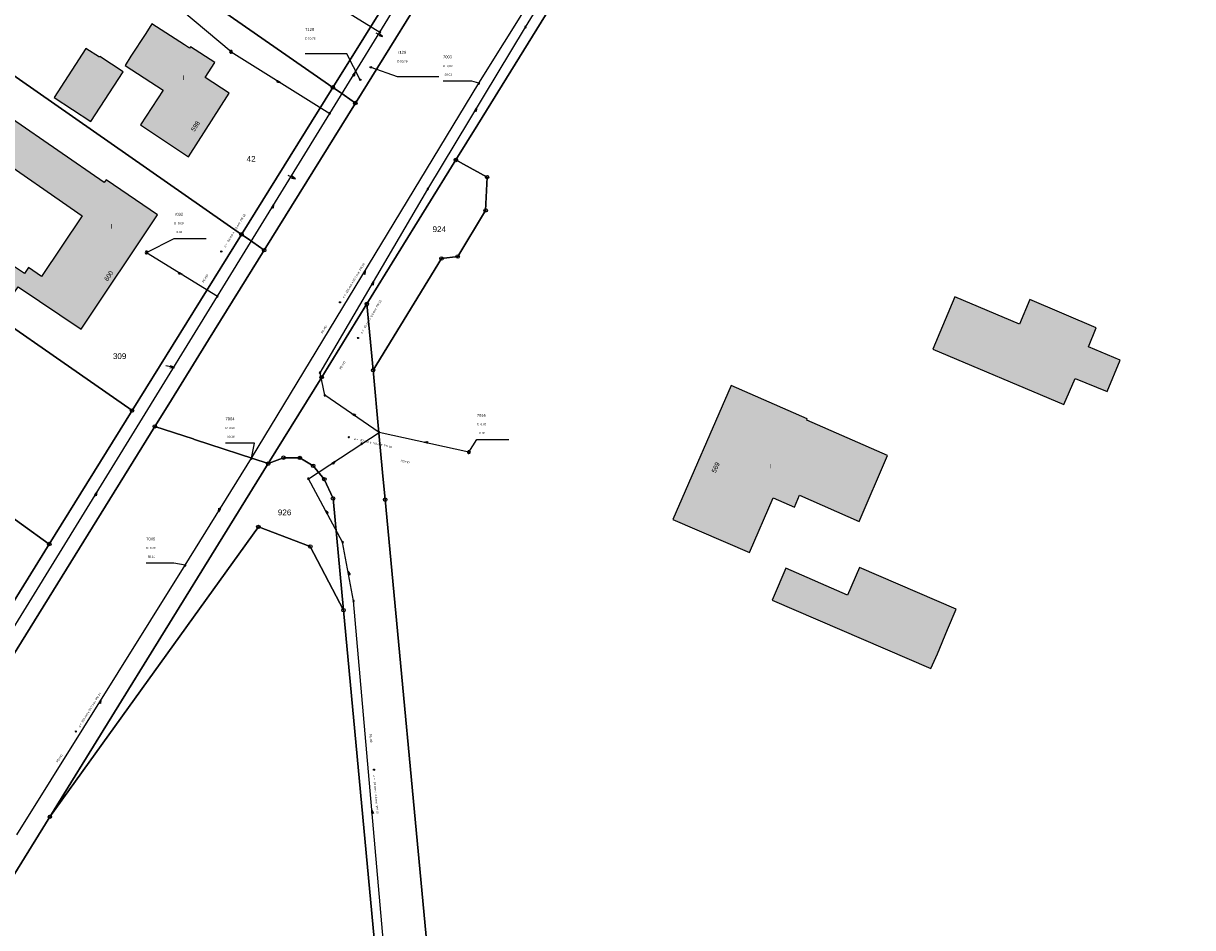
# Model space of a CAD drawing. Header units: metres. Extents: x 410063 to 2410512, y 5786105 to 5787650.
# Tile 25 of 30: x 2410147 to 2410316, y 5786916 to 5787047. Entities that reach past the tile are written whole.
import ezdxf

# ---------------------------------------------------------------- set-up
doc = ezdxf.new("R2010")
doc.units = ezdxf.units.M
for name, color, linetype in [('DRUCK-DECKELH', 40, 'Continuous'), ('DRUCK-FLUßRICH', 40, 'Continuous'), ('DRUCK-HALTUNGE', 40, 'Continuous'), ('DRUCK-ROHRD-M', 40, 'Continuous'), ('DRUCK-ROHRMAT', 40, 'Continuous'), ('DRUCK-SCHACHTN', 40, 'Continuous'), ('DRUCK-SCHAECHT', 40, 'Continuous'), ('DRUCK-SOHLENH', 40, 'Continuous'), ('K100-FLST_GRENZEN', 40, 'Continuous'), ('K105-FLST_NUMMERN', 40, 'Continuous'), ('K125-GEB_LINIEN', 40, 'Continuous'), ('K125-GEB_LINIEN-FLAECHE', 2, 'Continuous'), ('K130-GEB_TEXTE', 40, 'Continuous'), ('SCHACHT-DECKHO', 40, 'Continuous'), ('SCHAECHTE-OV', 40, 'Continuous'), ('SCHAECHTE-SCHN', 40, 'Continuous')]:
    doc.layers.add(name, color=color, linetype=linetype)
doc.styles.add('ARIAL', font='arial.ttf')

# ---------------------------------------------------------------- blocks, each defined once
blk = doc.blocks.new('233')
at = {"layer": 'K105-FLST_NUMMERN', "color": 7}
for points in [[(2, 0.5, 0), (0, 0, 0), (2, -0.5, 0)], [(0, 0, 0), (4, 0, 0)]]:
    blk.add_polyline3d(points, dxfattribs=at)
blk = doc.blocks.new('GRENZSTEIN')
at = {"color": 7, "linetype": 'Continuous'}
blk.add_circle((0.000001, 0.000001), 0.749999, dxfattribs=at)
blk = doc.blocks.new('140')
at = {"layer": 'DRUCK-FLUßRICH', "color": 12}
for points in [[(0, 0, 0), (6.9, 1, 0), (7, 0, 0), (0, 0, 0)], [(0.141, 0, 0), (0.165, 0.024, 0)], [(0.331, 0.048, 0), (0.283, 0, 0)], [(0.424, 0, 0), (0.496, 0.072, 0)], [(0.662, 0.096, 0), (0.566, 0, 0)], [(0.707, 0, 0), (0.827, 0.12, 0)], [(0.992, 0.144, 0), (0.849, 0, 0)], [(0.99, 0, 0), (1.158, 0.168, 0)], [(1.323, 0.192, 0), (1.131, 0, 0)], [(1.273, 0, 0), (1.489, 0.216, 0)], [(1.654, 0.24, 0), (1.414, 0, 0)], [(1.556, 0, 0), (1.819, 0.264, 0)], [(1.985, 0.288, 0), (1.697, 0, 0)], [(1.838, 0, 0), (2.15, 0.312, 0)], [(2.315, 0.336, 0), (1.98, 0, 0)], [(2.121, 0, 0), (2.481, 0.36, 0)], [(2.646, 0.384, 0), (2.263, 0, 0)], [(2.404, 0, 0), (2.812, 0.407, 0)], [(2.977, 0.431, 0), (2.546, 0, 0)], [(2.687, 0, 0), (3.142, 0.455, 0)], [(3.308, 0.479, 0), (2.828, 0, 0)], [(2.97, 0, 0), (3.473, 0.503, 0)], [(3.639, 0.527, 0), (3.111, 0, 0)], [(3.253, 0, 0), (3.804, 0.551, 0)], [(3.969, 0.575, 0), (3.394, 0, 0)], [(3.536, 0, 0), (4.135, 0.599, 0)], [(4.3, 0.623, 0), (3.677, 0, 0)], [(3.818, 0, 0), (4.466, 0.647, 0)], [(4.631, 0.671, 0), (3.96, 0, 0)], [(4.101, 0, 0), (4.796, 0.695, 0)], [(4.962, 0.719, 0), (4.243, 0, 0)], [(4.384, 0, 0), (5.127, 0.743, 0)], [(5.293, 0.767, 0), (4.525, 0, 0)], [(4.667, 0, 0), (5.458, 0.791, 0)], [(5.623, 0.815, 0), (4.808, 0, 0)], [(4.95, 0, 0), (5.789, 0.839, 0)], [(5.954, 0.863, 0), (5.091, 0, 0)], [(5.233, 0, 0), (6.119, 0.887, 0)], [(6.285, 0.911, 0), (5.374, 0, 0)], [(5.515, 0, 0), (6.45, 0.935, 0)], [(6.616, 0.959, 0), (5.657, 0, 0)], [(5.798, 0, 0), (6.781, 0.983, 0)], [(6.904, 0.964, 0), (5.94, 0, 0)], [(6.081, 0, 0), (6.916, 0.835, 0)], [(6.929, 0.707, 0), (6.223, 0, 0)], [(6.364, 0, 0), (6.942, 0.578, 0)], [(6.955, 0.45, 0), (6.505, 0, 0)], [(6.647, 0, 0), (6.968, 0.321, 0)], [(6.981, 0.193, 0), (6.788, 0, 0)], [(6.93, 0, 0), (6.994, 0.064, 0)]]:
    blk.add_polyline3d(points, dxfattribs=at)
blk = doc.blocks.new('147')
at = {"color": 12, "linetype": 'Continuous'}
blk.add_circle((0, 0), 1.25, dxfattribs=at)
at = {"layer": 'DRUCK-ROHRD-M', "color": 12}
blk.add_polyline3d([(-1.25, -1.25, 0), (1.25, 1.25, 0)], dxfattribs=at)
blk = doc.blocks.new('1008')
at = {"color": 7, "linetype": 'Continuous'}
for start, end in [(360, 180), (180, 360)]:
    blk.add_arc((0, 0), 1.25, start, end, dxfattribs=at)
blk = doc.blocks.new('1002')
at = {"color": 7, "linetype": 'Continuous'}
for start, end in [(359.999977, 180.000023), (29.999995, 90.000023), (180.000023, 359.999977), (210.000012, 269.999977)]:
    blk.add_arc((0, 0), 2.5, start, end, dxfattribs=at)
at = {"layer": 'DRUCK-SCHAECHT', "color": 7}
for points in [[(0, 2.5, 0), (0, -2.5, 0)], [(2.165, 1.25, 0), (0, 1.25, 0), (0, 2.5, 0)], [(-2.165, -1.25, 0), (0, -1.25, 0), (0, -2.5, 0)]]:
    blk.add_polyline3d(points, dxfattribs=at)
blk = doc.blocks.new('122')
at = {"color": 7, "linetype": 'Continuous'}
blk.add_circle((0, 0), 1.25, dxfattribs=at)

msp = doc.modelspace()

# ---------------------------------------------------------------- hatches: boundary and pattern name
at = {"layer": 'K125-GEB_LINIEN-FLAECHE', "true_color": 0xc7c8ca}
for points in [[(2410161.922, 5787040.678), (2410167.43, 5787037.114), (2410164.163, 5787032.067), (2410171.131, 5787027.464), (2410177.013, 5787036.669), (2410173.531, 5787038.929), (2410174.94, 5787041.101), (2410171.414, 5787043.389), (2410171.27, 5787043.166), (2410170.507, 5787043.66), (2410165.817, 5787046.696), (2410164.926, 5787045.319), (2410162.787, 5787042.014)], [(2410151.681, 5787036.032), (2410157.001, 5787032.559), (2410161.664, 5787039.758), (2410158.282, 5787041.948), (2410158.219, 5787041.851), (2410156.242, 5787043.139)], [(2410141.505, 5787009.274), (2410145.223, 5787006.791), (2410146.445, 5787008.62), (2410155.601, 5787002.505), (2410166.646, 5787019.046), (2410159.217, 5787024.125), (2410158.931, 5787023.706), (2410145.499, 5787033.017), (2410142.208, 5787028.269), (2410155.727, 5787018.897), (2410149.861, 5787010.134), (2410147.952, 5787011.412), (2410147.366, 5787010.536), (2410143.903, 5787012.856)], [(2410278.783, 5786999.597), (2410297.744, 5786991.584), (2410299.404, 5786995.354), (2410304.022, 5786993.471), (2410305.924, 5786998.005), (2410301.306, 5786999.942), (2410302.453, 5787002.691), (2410292.841, 5787006.811), (2410291.354, 5787003.207), (2410281.991, 5787007.164)], [(2410249.603, 5786994.337), (2410241.209, 5786974.924), (2410252.264, 5786970.176), (2410255.714, 5786978.094), (2410258.784, 5786976.731), (2410259.51, 5786978.453), (2410268.132, 5786974.671), (2410272.261, 5786984.209), (2410260.556, 5786989.327), (2410260.637, 5786989.51)], [(2410255.547, 5786963.28), (2410278.514, 5786953.362), (2410279.463, 5786955.512), (2410280.945, 5786959.036), (2410282.185, 5786961.985), (2410268.172, 5786967.988), (2410266.468, 5786964.008), (2410257.557, 5786967.902), (2410255.684, 5786963.594)]]:
    msp.add_hatch(color=9, dxfattribs=at).paths.add_polyline_path(points)

# ---------------------------------------------------------------- linework, layer by layer
at = {"layer": 'DRUCK-HALTUNGE', "color": 12}
for points in [[(2410213.13, 5787038.09, 0), (2410239.58, 5787080.46, 0)], [(2410219.87, 5787046.24, 0), (2410240.85, 5787080.31, 0)], [(2410198.81, 5787045.51, 0), (2410218.08, 5787076.94, 0)], [(2410188.87, 5787051.65, 0), (2410198.81, 5787045.51, 0)], [(2410191.54, 5787033.74, 0), (2410198.81, 5787045.51, 0)], [(2410205.73, 5787022.77, 0), (2410219.87, 5787046.24, 0)], [(2410177.27, 5787042.65, 0), (2410191.54, 5787033.74, 0)], [(2410180.23, 5786983.8, 0), (2410213.13, 5787038.09, 0)], [(2410175.3, 5787007.27, 0), (2410191.54, 5787033.74, 0)], [(2410190.14, 5786996.19, 0), (2410205.73, 5787022.77, 0)], [(2410165.05, 5787013.6, 0), (2410175.3, 5787007.27, 0)], [(2410140.37, 5786950.51, 0), (2410175.3, 5787007.27, 0)], [(2410190.83, 5786992.93, 0), (2410190.14, 5786996.19, 0)], [(2410198.69, 5786987.55, 0), (2410190.83, 5786992.93, 0)], [(2410196.17, 5786985.91, 0), (2410198.69, 5786987.55, 0)], [(2410211.69, 5786984.69, 0), (2410198.69, 5786987.55, 0)], [(2410188.45, 5786980.84, 0), (2410196.17, 5786985.91, 0)], [(2410170.63, 5786968.32, 0), (2410180.23, 5786983.8, 0)], [(2410193.41, 5786971.66, 0), (2410188.45, 5786980.84, 0)], [(2410194.99, 5786963.16, 0), (2410193.41, 5786971.66, 0)], [(2410146.25, 5786929.27, 0), (2410170.63, 5786968.32, 0)], [(2410200.29, 5786902.66, 0), (2410194.99, 5786963.16, 0)]]:
    msp.add_polyline3d(points, dxfattribs=at)
at = {"layer": 'DRUCK-SCHACHTN', "color": 7}
for points in [[(2410177.27, 5787042.65, 0), (2410170.132, 5787048.605, 0), (2410165.497, 5787048.605, 0)], [(2410213.13, 5787038.09, 0), (2410212.121, 5787038.41, 0), (2410207.936, 5787038.41, 0)], [(2410165.05, 5787013.6, 0), (2410169.034, 5787015.62, 0), (2410173.669, 5787015.62, 0)], [(2410180.23, 5786983.8, 0), (2410180.656, 5786986.002, 0), (2410176.471, 5786986.002, 0)], [(2410211.69, 5786984.69, 0), (2410212.834, 5786986.512, 0), (2410217.469, 5786986.512, 0)], [(2410170.63, 5786968.32, 0), (2410169.002, 5786968.612, 0), (2410164.997, 5786968.612, 0)]]:
    msp.add_polyline3d(points, dxfattribs=at)
at = {"layer": 'K100-FLST_GRENZEN', "color": 18, "true_color": 0x000000}
for points in [[(2410154.223022, 5787063.800995, 0), (2410192.002991, 5787037.498993, 0), (2410205.197021, 5787058.733002, 0), (2410167.41803, 5787085.062012, 0), (2410160.807983, 5787074.411011, 0), (2410154.223022, 5787063.800995, 0)], [(2410141.020996, 5787042.529999, 0), (2410178.781006, 5787016.217987, 0), (2410192.002991, 5787037.498993, 0), (2410154.223022, 5787063.800995, 0), (2410146.89801, 5787052, 0), (2410141.020996, 5787042.529999, 0)], [(2410195.255005, 5787035.234009, 0), (2410208.424011, 5787056.484009, 0), (2410205.987, 5787058.182007, 0), (2410205.197021, 5787058.733002, 0), (2410192.002991, 5787037.498993, 0), (2410192.802979, 5787036.941986, 0), (2410195.255005, 5787035.234009, 0)], [(2410133.561005, 5787011.181, 0), (2410162.940002, 5786990.721985, 0), (2410178.781006, 5787016.217987, 0), (2410141.020996, 5787042.529999, 0), (2410137.631012, 5787044.891998, 0), (2410121.800995, 5787019.371002, 0), (2410133.561005, 5787011.181, 0)], [(2410182.05603, 5787013.937988, 0), (2410195.255005, 5787035.234009, 0), (2410192.802979, 5787036.941986, 0), (2410192.002991, 5787037.498993, 0), (2410178.781006, 5787016.217987, 0), (2410179.588989, 5787015.654999, 0), (2410182.05603, 5787013.937988, 0)], [(2410197.815002, 5786996.54599, 0), (2410207.710999, 5787012.72699, 0), (2410210.059998, 5787013.010986, 0), (2410214.098999, 5787019.696014, 0), (2410214.307983, 5787024.51001, 0), (2410210.893005, 5787026.38501, 0), (2410209.794983, 5787026.987, 0), (2410196.91803, 5787006.145996, 0), (2410197.815002, 5786996.54599, 0)], [(2410121.897003, 5786922.683014, 0), (2410124.467987, 5786921.005005, 0), (2410166.242981, 5786988.421997, 0), (2410168.244995, 5786991.653015, 0), (2410174.007996, 5787000.950989, 0), (2410182.05603, 5787013.937988, 0), (2410179.588989, 5787015.654999, 0), (2410178.781006, 5787016.217987, 0), (2410162.940002, 5786990.721985, 0), (2410150.971985, 5786971.395996, 0), (2410132.570007, 5786941.682007, 0), (2410121.118011, 5786923.19101, 0), (2410121.897003, 5786922.683014, 0)], [(2410118.898987, 5786994.511993, 0), (2410150.971985, 5786971.395996, 0), (2410162.940002, 5786990.721985, 0), (2410133.561005, 5787011.181, 0), (2410118.898987, 5786994.511993, 0)], [(2410104.63501, 5786961.877991, 0), (2410132.570007, 5786941.682007, 0), (2410150.971985, 5786971.395996, 0), (2410118.898987, 5786994.511993, 0), (2410116.386993, 5786991.389008, 0), (2410097.053009, 5786967.359009, 0), (2410104.63501, 5786961.877991, 0)], [(2410181.216003, 5786973.867004, 0), (2410188.734009, 5786971.028015, 0), (2410193.528992, 5786961.821991, 0), (2410192.018982, 5786977.985992, 0), (2410190.755005, 5786980.768005, 0), (2410189.138977, 5786982.713989, 0), (2410187.208984, 5786983.859009, 0), (2410184.848022, 5786983.890991, 0), (2410182.63501, 5786983.027008, 0), (2410176.083984, 5786972.424011, 0), (2410151.05603, 5786931.912994, 0), (2410181.216003, 5786973.867004, 0)], [(2410085.403015, 5786699.357002, 0), (2410228.085022, 5786605.528, 0), (2410220.30603, 5786675.061996, 0), (2410193.528992, 5786961.821991, 0), (2410188.734009, 5786971.028015, 0), (2410181.216003, 5786973.867004, 0), (2410151.05603, 5786931.912994, 0), (2410029.923004, 5786735.841003, 0), (2410085.403015, 5786699.357002, 0)]]:
    msp.add_polyline3d(points, close=True, dxfattribs=at)
for points in [[(2410369.638977, 5787050.445007, 0), (2410307.958984, 5787073.376007, 0), (2410298.416992, 5787076.923004, 0), (2410290.135986, 5787053.522003, 0), (2410289.505981, 5787051.742004, 0), (2410241.375, 5787078.105011, 0), (2410230.929016, 5787061.196991, 0), (2410218.375, 5787040.875, 0), (2410212.97998, 5787032.143005, 0), (2410209.794983, 5787026.987, 0), (2410210.893005, 5787026.38501, 0), (2410214.307983, 5787024.51001, 0), (2410214.098999, 5787019.696014, 0), (2410210.059998, 5787013.010986, 0), (2410207.710999, 5787012.72699, 0), (2410197.815002, 5786996.54599, 0), (2410198.661011, 5786987.498993, 0), (2410199.198975, 5786981.747009, 0), (2410199.565979, 5786977.820007, 0), (2410199.565979, 5786977.820007, 0), (2410205.864014, 5786910.466003, 0)], [(2410208.424011, 5787056.484009, 0), (2410195.255005, 5787035.234009, 0), (2410182.05603, 5787013.937988, 0), (2410174.007996, 5787000.950989, 0), (2410168.244995, 5786991.653015, 0), (2410166.242981, 5786988.421997, 0), (2410171.788025, 5786986.596985, 0), (2410171.961975, 5786986.540009, 0), (2410182.63501, 5786983.027008, 0), (2410182.63501, 5786983.027008, 0), (2410190.377991, 5786995.559998, 0), (2410196.91803, 5787006.145996, 0), (2410209.794983, 5787026.987, 0), (2410212.97998, 5787032.143005, 0), (2410218.375, 5787040.875, 0), (2410230.929016, 5787061.196991, 0)], [(2410205.864014, 5786910.466003, 0), (2410199.565979, 5786977.820007, 0), (2410199.198975, 5786981.747009, 0), (2410198.661011, 5786987.498993, 0), (2410197.815002, 5786996.54599, 0), (2410196.91803, 5787006.145996, 0), (2410190.377991, 5786995.559998, 0), (2410182.63501, 5786983.027008, 0), (2410184.848022, 5786983.890991, 0), (2410184.848022, 5786983.890991, 0), (2410187.208984, 5786983.859009, 0), (2410189.138977, 5786982.713989, 0), (2410190.755005, 5786980.768005, 0), (2410192.018982, 5786977.985992, 0), (2410193.528992, 5786961.821991, 0), (2410220.30603, 5786675.061996, 0)], [(2410029.923004, 5786735.841003, 0), (2410151.05603, 5786931.912994, 0), (2410176.083984, 5786972.424011, 0), (2410182.63501, 5786983.027008, 0), (2410171.961975, 5786986.540009, 0), (2410171.788025, 5786986.596985, 0), (2410166.242981, 5786988.421997, 0), (2410124.467987, 5786921.005005, 0)]]:
    msp.add_polyline3d(points, dxfattribs=at)
at = {"layer": 'K125-GEB_LINIEN', "color": 32}
for points in [[(2410161.921997, 5787040.678009, 0), (2410167.429993, 5787037.114014, 0), (2410164.163025, 5787032.066986, 0), (2410171.130981, 5787027.463989, 0), (2410177.013, 5787036.669006, 0), (2410173.531006, 5787038.928986, 0), (2410174.940002, 5787041.101013, 0), (2410171.414001, 5787043.389008, 0), (2410171.27002, 5787043.165985, 0), (2410170.507019, 5787043.660004, 0), (2410165.817017, 5787046.696014, 0), (2410164.926025, 5787045.319, 0), (2410162.786987, 5787042.014008, 0), (2410161.921997, 5787040.678009, 0)], [(2410151.681, 5787036.032, 0), (2410157.001, 5787032.559, 0), (2410161.664, 5787039.758, 0), (2410158.282, 5787041.948, 0), (2410158.219, 5787041.851, 0), (2410156.242, 5787043.139, 0), (2410151.681, 5787036.032, 0)], [(2410141.505005, 5787009.273987, 0), (2410145.222992, 5787006.790985, 0), (2410146.445007, 5787008.619995, 0), (2410155.601013, 5787002.505005, 0), (2410166.645996, 5787019.04599, 0), (2410159.21698, 5787024.125, 0), (2410158.93103, 5787023.705994, 0), (2410145.498993, 5787033.016998, 0), (2410142.208008, 5787028.269012, 0), (2410155.72699, 5787018.897003, 0), (2410149.860992, 5787010.134003, 0), (2410147.951996, 5787011.411987, 0), (2410147.365997, 5787010.536011, 0), (2410143.903015, 5787012.855988, 0), (2410141.505005, 5787009.273987, 0)], [(2410278.783, 5786999.597, 0), (2410297.744, 5786991.584, 0), (2410299.404, 5786995.354, 0), (2410304.022, 5786993.471, 0), (2410305.924, 5786998.005, 0), (2410301.306, 5786999.942, 0), (2410302.453, 5787002.691, 0), (2410292.841, 5787006.811, 0), (2410291.354, 5787003.207, 0), (2410281.991, 5787007.164, 0), (2410278.783, 5786999.597, 0)], [(2410249.603027, 5786994.337006, 0), (2410241.208984, 5786974.924011, 0), (2410252.263977, 5786970.175995, 0), (2410255.713989, 5786978.093994, 0), (2410258.783997, 5786976.730988, 0), (2410259.51001, 5786978.453003, 0), (2410268.132019, 5786974.67099, 0), (2410272.260986, 5786984.209015, 0), (2410260.55603, 5786989.326996, 0), (2410260.637024, 5786989.51001, 0), (2410249.603027, 5786994.337006, 0)], [(2410255.547, 5786963.28, 0), (2410278.514, 5786953.362, 0), (2410279.463, 5786955.512, 0), (2410280.945, 5786959.036, 0), (2410282.185, 5786961.985, 0), (2410268.172, 5786967.988, 0), (2410266.468, 5786964.008, 0), (2410257.557, 5786967.902, 0), (2410255.684, 5786963.594, 0), (2410255.547, 5786963.28, 0)]]:
    msp.add_polyline3d(points, dxfattribs=at)
at = {"layer": 'SCHAECHTE-SCHN', "color": 3}
for points in [[(2410195.97, 5787038.6, 0), (2410194.027, 5787042.379, 0), (2410187.997, 5787042.379, 0)], [(2410197.49, 5787040.42, 0), (2410201.313, 5787039.072, 0), (2410207.343, 5787039.072, 0)]]:
    msp.add_polyline3d(points, dxfattribs=at)

# ---------------------------------------------------------------- block references
at = {"layer": 'DRUCK-FLUßRICH', "xscale": 0.067, "yscale": 0.233}
for p, rotation in [((2410184.405, 5787038.195), 144.02), ((2410195.175, 5787039.625), 234.298), ((2410212.8, 5787034.505), 234.932), ((2410183.42, 5787020.505), 234.47), ((2410170.175, 5787010.435), 144.302), ((2410196.68, 5787010.945), 234.784), ((2410197.9, 5787009.4), 235.61), ((2410194.76, 5786990.24), 321.609), ((2410205.19, 5786986.12), 343.593), ((2410192.31, 5786983.375), 209.294), ((2410157.835, 5786978.89), 234.392), ((2410175.43, 5786976.06), 54.19500000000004), ((2410190.93, 5786976.25), 294.3829999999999), ((2410194.2, 5786967.41), 276.53), ((2410158.44, 5786948.795), 234.022), ((2410197.64, 5786932.91), 271.007)]:
    msp.add_blockref('140', p, dxfattribs=dict(at, rotation=rotation))
at = {"layer": 'DRUCK-ROHRD-M', "xscale": 0.067, "yscale": 0.067}
for p, rotation in [((2410175.853, 5787013.738), 58.395), ((2410193.02, 5787006.377), 58.75), ((2410195.645, 5787001.221), 59.55200000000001), ((2410194.307, 5786986.856), 347.611), ((2410154.796, 5786944.256), 58.012), ((2410197.957, 5786938.719), 275.043)]:
    msp.add_blockref('147', p, dxfattribs=dict(at, rotation=rotation))
at = {"layer": 'DRUCK-SCHAECHT', "xscale": 0.083, "yscale": 0.083, "rotation": 0.5}
for name, p in [('1008', (2410198.81, 5787045.51)), ('1008', (2410219.87, 5787046.24)), ('1002', (2410177.27, 5787042.65)), ('1008', (2410213.13, 5787038.09)), ('1008', (2410191.54, 5787033.74)), ('1008', (2410205.73, 5787022.77)), ('1002', (2410165.05, 5787013.6)), ('1008', (2410175.3, 5787007.27)), ('1008', (2410190.14, 5786996.19)), ('1008', (2410190.83, 5786992.93)), ('1008', (2410196.17, 5786985.91)), ('1008', (2410198.69, 5786987.55)), ('1002', (2410211.69, 5786984.69)), ('1008', (2410180.23, 5786983.8)), ('1008', (2410188.45, 5786980.84)), ('1008', (2410193.41, 5786971.66)), ('1008', (2410170.63, 5786968.32)), ('1008', (2410194.99, 5786963.16))]:
    msp.add_blockref(name, p, dxfattribs=at)
at = {"layer": 'K100-FLST_GRENZEN', "xscale": 0.333, "yscale": 0.333}
for p in [(2410192.003, 5787037.499), (2410195.255, 5787035.234), (2410209.795, 5787026.987), (2410214.308, 5787024.51), (2410214.099, 5787019.696), (2410178.781, 5787016.218), (2410182.056, 5787013.938), (2410210.06, 5787013.011), (2410207.711, 5787012.727), (2410196.918, 5787006.146), (2410197.815, 5786996.546), (2410190.378, 5786995.56), (2410162.94, 5786990.722), (2410166.243, 5786988.422), (2410182.635, 5786983.027), (2410184.848, 5786983.891), (2410187.209, 5786983.859), (2410189.139, 5786982.714), (2410190.755, 5786980.768), (2410192.019, 5786977.986), (2410199.566, 5786977.82), (2410181.216, 5786973.867), (2410150.972, 5786971.396), (2410188.734, 5786971.028), (2410193.529, 5786961.822), (2410151.056, 5786931.913)]:
    msp.add_blockref('GRENZSTEIN', p, dxfattribs=at)
at = {"layer": 'K105-FLST_NUMMERN'}
for p, xscale, yscale, rotation in [((2410199.18, 5787044.849), 0.262071, 0.262071, 150.481003), ((2410186.586, 5787024.273), 0.283716, 0.283716, 156.113998), ((2410169.081, 5786996.941), 0.315684, 0.315684, 169.475006)]:
    msp.add_blockref('233', p, dxfattribs=dict(at, xscale=xscale, yscale=yscale, rotation=rotation))
at = {"layer": 'SCHAECHTE-OV', "xscale": 0.083, "yscale": 0.083, "rotation": 0.5}
for p in [(2410197.49, 5787040.42), (2410195.97, 5787038.6)]:
    msp.add_blockref('122', p, dxfattribs=at)

# ---------------------------------------------------------------- texts
at = {"layer": 'DRUCK-DECKELH', "color": 7, "linetype": 'Continuous', "style": 'ARIAL'}
for p in [(2410207.936, 5787040.46), (2410169.034, 5787017.67), (2410176.471, 5786988.052), (2410212.834, 5786988.562), (2410164.997, 5786970.662)]:
    msp.add_text('D  0,00', height=0.3, dxfattribs=at).set_placement(p)
at = {"layer": 'DRUCK-ROHRMAT', "color": 12, "linetype": 'Continuous', "style": 'ARIAL'}
for s, rotation, p in [('a =   63 mm x  5.8 mm  PN 10', 58.395, (2410176.449, 5787014.31)), ('a =  315 mm x 28.7 mm  PN 10', 58.75, (2410193.614, 5787006.953)), ('PE-HD', 58.395, (2410173.308, 5787009.201)), ('a =   63 mm x  5.8 mm  PN 10', 59.552, (2410196.23, 5787001.804)), ('PE-HD', 58.75, (2410190.502, 5787001.825)), ('PE-HD', 59.552, (2410193.192, 5786996.633)), ('a =   63 mm x  5.8 mm  PN 10', 347.611, (2410195.044, 5786986.479)), ('PE-HD', 347.611, (2410201.785, 5786983.308)), ('a =  315 mm x 28.7 mm  PN 10', 58.012, (2410155.397, 5786944.823)), ('PE-HD', 275.043, (2410197.288, 5786943.88)), ('PE-HD', 58.012, (2410152.219, 5786939.737)), ('a =   63 mm x  5.8 mm  PN 10', 275.043, (2410197.819, 5786937.904))]:
    msp.add_text(s, height=0.3, rotation=rotation, dxfattribs=at).set_placement(p)
at = {"layer": 'DRUCK-SCHACHTN', "color": 7, "linetype": 'Continuous', "style": 'ARIAL'}
for s, p in [('7003', (2410207.936, 5787041.71)), ('7032', (2410169.034, 5787018.92)), ('7004', (2410176.471, 5786989.302)), ('7016', (2410212.834, 5786989.812)), ('7005', (2410164.997, 5786971.912))]:
    msp.add_text(s, height=0.416, dxfattribs=at).set_placement(p)
at = {"layer": 'DRUCK-SOHLENH', "color": 7, "linetype": 'Continuous', "style": 'ARIAL'}
for s, p in [('  50.01', (2410207.936, 5787039.21)), ('   0,00', (2410169.034, 5787016.42)), ('  50.16', (2410176.471, 5786986.802)), ('   0,00', (2410212.834, 5786987.312)), ('  50.11', (2410164.997, 5786969.412))]:
    msp.add_text(s, height=0.3, dxfattribs=at).set_placement(p)
at = {"layer": 'K105-FLST_NUMMERN', "color": 7, "linetype": 'Continuous', "style": 'ARIAL'}
for s, p in [('42', (2410179.522, 5787026.73)), ('924', (2410206.42, 5787016.554)), ('309', (2410160.174, 5786998.17)), ('926', (2410184.043, 5786975.554))]:
    msp.add_text(s, height=0.8325, dxfattribs=at).set_placement(p)
at = {"layer": 'K130-GEB_TEXTE', "color": 7, "linetype": 'Continuous', "style": 'ARIAL'}
for p in [(2410170.228, 5787038.557), (2410159.853, 5787017.044), (2410255.142, 5786982.331)]:
    msp.add_text('I', height=0.666, dxfattribs=at).set_placement(p)
for s, rotation, p in [('598', 57.398998, (2410171.969, 5787031.045)), ('600', 56.245998, (2410159.407, 5787009.384)), ('569', 66.583, (2410247.379, 5786981.636))]:
    msp.add_text(s, height=0.666, rotation=rotation, dxfattribs=at).set_placement(p)
at = {"layer": 'SCHACHT-DECKHO', "color": 3, "linetype": 'Continuous', "style": 'ARIAL'}
for s, p in [('D 50,78', (2410187.997, 5787044.429)), ('D 50,79', (2410201.313, 5787041.122))]:
    msp.add_text(s, height=0.3, dxfattribs=at).set_placement(p)
at = {"layer": 'SCHAECHTE-SCHN', "color": 3, "linetype": 'Continuous', "style": 'ARIAL'}
for s, p in [('7128', (2410187.997, 5787045.679)), ('7129', (2410201.313, 5787042.372))]:
    msp.add_text(s, height=0.416, dxfattribs=at).set_placement(p)

doc.saveas('drawing.dxf')
